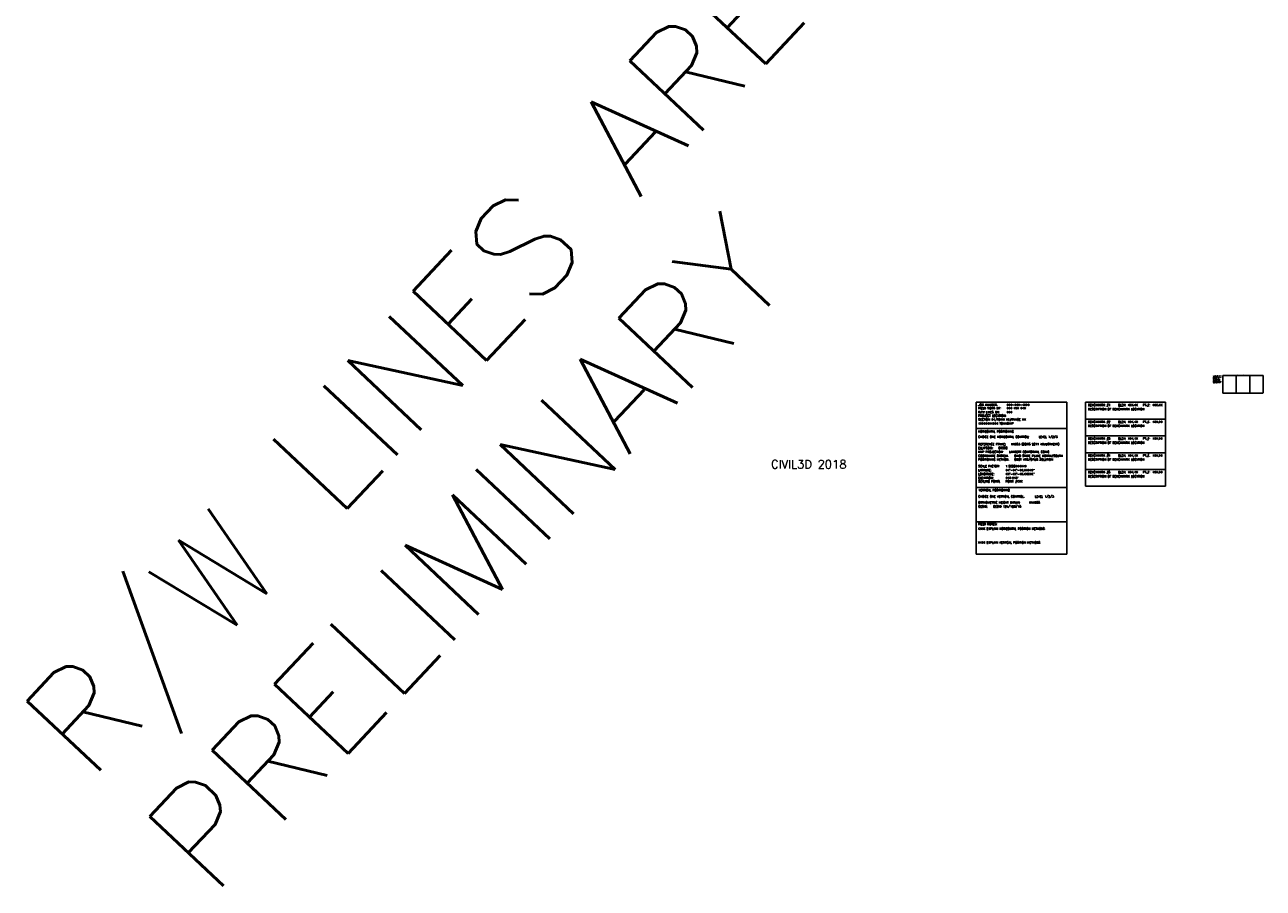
# Model space of a CAD drawing. Header units: feet. Extents: x 1386205 to 1490403, y 443799 to 656660.
# Tile 2 of 2: x 1489667 to 1490403, y 656147 to 656660. Entities that reach past the tile are written whole.
import ezdxf

# ---------------------------------------------------------------- set-up
doc = ezdxf.new("R2010")
doc.units = ezdxf.units.FT
doc.header["$MEASUREMENT"] = 0
doc.linetypes.add('B', pattern=[0.3, 0.25, -0.05])
doc.layers.add('E-DIPS', color=26, linetype='B')
doc.layers.add('SURVEY NOTES', color=10, linetype='Continuous', plot=False)
doc.styles.add('FINE_GRID_LINES', font='simplex')
doc.styles.add('ONE', font='times.ttf')
doc.styles.get("Standard").update_dxf_attribs({"font": 'simplex.shx'})

msp = doc.modelspace()

# ---------------------------------------------------------------- linework, layer by layer
at = {"layer": 'E-DIPS'}
for p, q in [((1490378.52, 656451.92), (1490386.52, 656451.92)), ((1490378.52, 656441.42), (1490378.52, 656451.92)), ((1490386.52, 656451.92), (1490386.52, 656441.42)), ((1490386.52, 656451.92), (1490394.52, 656451.92)), ((1490394.52, 656451.92), (1490394.52, 656441.42)), ((1490394.52, 656451.92), (1490402.52, 656451.92)), ((1490402.52, 656451.92), (1490402.52, 656441.42)), ((1490386.52, 656441.42), (1490378.52, 656441.42)), ((1490394.52, 656441.42), (1490386.52, 656441.42)), ((1490402.52, 656441.42), (1490394.52, 656441.42))]:
    msp.add_line(p, q, dxfattribs=at)
at = {"layer": 'SURVEY NOTES', "color": 9}
for p, q in [((1490232.16, 656435.93), (1490285.99, 656435.93)), ((1490232.16, 656435.93), (1490232.16, 656345.85)), ((1490285.99, 656435.93), (1490285.99, 656345.85)), ((1490297.08, 656435.93), (1490297.08, 656386.06)), ((1490297.08, 656435.93), (1490344.48, 656435.93)), ((1490344.48, 656435.93), (1490344.48, 656386.06)), ((1490297.08, 656425.95), (1490344.48, 656425.95)), ((1490232.16, 656420.39), (1490285.99, 656420.39)), ((1490297.08, 656415.98), (1490344.48, 656415.98)), ((1490297.08, 656406.01), (1490344.48, 656406.01)), ((1490297.08, 656396.03), (1490344.48, 656396.03)), ((1490232.16, 656385.3), (1490285.99, 656385.3)), ((1490297.08, 656386.06), (1490344.48, 656386.06)), ((1490232.16, 656365.04), (1490285.99, 656365.04)), ((1490232.16, 656345.85), (1490285.99, 656345.85))]:
    msp.add_line(p, q, dxfattribs=at)

# ---------------------------------------------------------------- texts
at = {"layer": 'E-DIPS', "color": 251, "insert": (1490372.72, 656451.69), "char_height": 0.175, "width": 5.2541, "attachment_point": 1}
msp.add_mtext('1.  In the dip sheet excel file, Copy the summary. \\P\\P2.  In this drawing, double click on the mtext entity.\\P\\P3.  Press Ctrl+A to select all.  \\P\\P4.  Right click again on top of the selected mtext and choose Paste.\\P\\P5. To fix text from wrapping select the text box and grip on the arrows at the bottom of the text box and slide up and down to adjust. ', dxfattribs=at)
at = {"layer": 'E-DIPS', "insert": (1490387.39, 656452.49), "char_height": 0.25, "width": 4.4713, "attachment_point": 1, "style": 'ONE'}
msp.add_mtext('DIP INFORMATION', dxfattribs=at)
at = {"layer": 'SURVEY NOTES', "color": 9, "style": 'FINE_GRID_LINES'}
for s, p in [('JOB NUMBER:', (1490233.34, 656433.85)), ('FIELD WORK BY: ', (1490233.34, 656431.77)), ('BENCHMARK #1', (1490298.5, 656433.7)), ('ELEV:', (1490316.44, 656433.7)), ('PT.#:', (1490331.04, 656433.7)), ('R/W LINES BY: ', (1490233.34, 656429.45)), ('PROJECT LOCATION: ', (1490233.34, 656427.36)), ('BENCHMARK #2', (1490298.5, 656423.73)), ('ELEV:', (1490316.44, 656423.73)), ('PT.#:', (1490331.04, 656423.73)), ('HORIZONTAL POSITIONING', (1490233.34, 656417.96)), ('CHOICE ONE HORIZONTAL CONTROL:', (1490233.34, 656414.8)), ('REFERENCE FRAME:', (1490233.34, 656410.5)), ('ELLIPSOID:', (1490233.34, 656408.18)), ('BENCHMARK #3', (1490298.5, 656413.76)), ('ELEV:', (1490316.44, 656413.76)), ('PT.#:', (1490331.04, 656413.76)), ('COORDINATE SYSTEM:', (1490233.34, 656403.54)), ('MAP PROJECTION:', (1490233.34, 656405.86)), ('POSITIONING METHOD:', (1490233.34, 656401.38)), ('BENCHMARK #4', (1490298.5, 656403.78)), ('ELEV:', (1490316.44, 656403.78)), ('PT.#:', (1490331.04, 656403.78)), ('SCALE FACTOR:', (1490233.34, 656397.39)), ('LATITUDE:', (1490233.34, 656395.07)), ('BENCHMARK #5', (1490298.5, 656393.81)), ('ELEV:', (1490316.44, 656393.81)), ('PT.#:', (1490331.04, 656393.81)), ('SCALING POINT:', (1490233.34, 656388.35)), ('LONGITUDE:', (1490233.34, 656392.75)), ('ELEVATION:', (1490233.34, 656390.43)), ('CHOICE ONE VERTICAL CONTROL:', (1490233.34, 656379.41)), ('VERTICAL POSITIONING', (1490233.58, 656383.07)), ('ORTHOMETRIC HEIGHT DATUM:', (1490233.34, 656375.79)), ('GEOID:', (1490233.34, 656373.47))]:
    msp.add_text(s, height=1.25, dxfattribs=at).set_placement(p)
at = {"layer": 'SURVEY NOTES', "color": 2, "style": 'FINE_GRID_LINES'}
for s, p in [('XXX-XXX-XXXX', (1490250.14, 656433.85)), ('XXX XXX XXX', (1490250.14, 656431.77)), ('XXX.XX', (1490322.11, 656433.7)), ('XXX.XX', (1490336.72, 656433.7)), ('XXX.XX', (1490322.11, 656423.73)), ('XXX.XX', (1490336.72, 656423.73)), ('LEVEL 1/2/3', (1490269.18, 656414.8)), ('XXX.XX', (1490322.11, 656413.76)), ('XXX.XX', (1490336.72, 656413.76)), ('OHIO STATE PLANE NORTH/SOUTH', (1490254.7, 656403.54)), ('ODOT VRS/OPUS SOLUTION', (1490254.7, 656401.38)), ('XXX.XX', (1490322.11, 656403.78)), ('XXX.XX', (1490336.72, 656403.78)), ('XX°-XX\'-XX.XXXXX"', (1490249.57, 656395.07)), ('1.0000XXXXXX', (1490249.57, 656397.39)), ('XXX.XX', (1490322.11, 656393.81)), ('XXX.XX', (1490336.72, 656393.81)), ('XX°-XX\'-XX.XXXXX"', (1490249.57, 656392.75)), ("XXX.XXX'", (1490249.57, 656390.43)), ('POINT #XXX', (1490249.57, 656388.35)), ('LEVEL 1/2/3', (1490266.97, 656379.41)), ('GEOID 12A/12B/18', (1490242.16, 656373.47)), ('NAVD88', (1490263.54, 656375.79))]:
    msp.add_text(s, height=1.25, dxfattribs=at).set_placement(p)
at = {"layer": 'SURVEY NOTES', "color": 4, "style": 'FINE_GRID_LINES'}
for s, p in [('XXXXXXXXXXX TOWNSHIP', (1490233.24, 656422.76)), ('SECTION XX/TOWN XX/RANGE XX', (1490233.34, 656425.04)), ('XXX', (1490250.14, 656429.45))]:
    msp.add_text(s, height=1.25, dxfattribs=at).set_placement(p)
at = {"layer": 'SURVEY NOTES', "color": 1, "style": 'FINE_GRID_LINES'}
for s, p in [('GRS80', (1490245.25, 656408.18)), ('NAD83 (CORS 2011 ADJUSTMENT)', (1490252.75, 656410.5)), ('LAMBERT CONFORMAL CONIC', (1490251.58, 656405.86))]:
    msp.add_text(s, height=1.25, dxfattribs=at).set_placement(p)
at = {"layer": 'SURVEY NOTES', "insert": (1489661.56, 656251.06), "char_height": 60, "width": 817.5571, "attachment_point": 1, "rotation": 46.72883, "style": 'FINE_GRID_LINES'}
msp.add_mtext('R/W LINES ARE PRELIMINARY', dxfattribs=at)
at = {"layer": 'SURVEY NOTES', "color": 2, "char_height": 1.25, "attachment_point": 1, "style": 'FINE_GRID_LINES'}
for s, insert, width in [('DESCRIPTION OF BENCHMARK LOCATION ', (1490298.55, 656432.51), 44.7127), ('DESCRIPTION OF BENCHMARK LOCATION ', (1490298.55, 656422.54), 44.7127), ('DESCRIPTION OF BENCHMARK LOCATION ', (1490298.55, 656412.56), 44.7127), ('DESCRIPTION OF BENCHMARK LOCATION ', (1490298.55, 656402.59), 44.7127), ('DESCRIPTION OF BENCHMARK LOCATION ', (1490298.55, 656392.61), 44.7127), ('XXXX EXPLAIN HORIZONTAL POSITION METHODS  ', (1490233.13, 656361.54), 52.4979), ('XXXX EXPLAIN VERITCAL POSITION METHODS  ', (1490233.13, 656353.25), 52.4979)]:
    msp.add_mtext(s, dxfattribs=dict(at, insert=insert, width=width))
at = {"layer": 'SURVEY NOTES', "insert": (1490110.3, 656401.67), "char_height": 5, "attachment_point": 1}
msp.add_mtext_dynamic_manual_height_columns('CIVIL3D 2018', width=108.3588, gutter_width=25, heights=[0], dxfattribs=at)
at = {"layer": 'SURVEY NOTES', "color": 9, "insert": (1490233.34, 656364.29), "char_height": 1.25, "width": 44.7127, "attachment_point": 1, "style": 'FINE_GRID_LINES'}
msp.add_mtext('FIELD NOTES:', dxfattribs=at)

doc.saveas('drawing.dxf')
